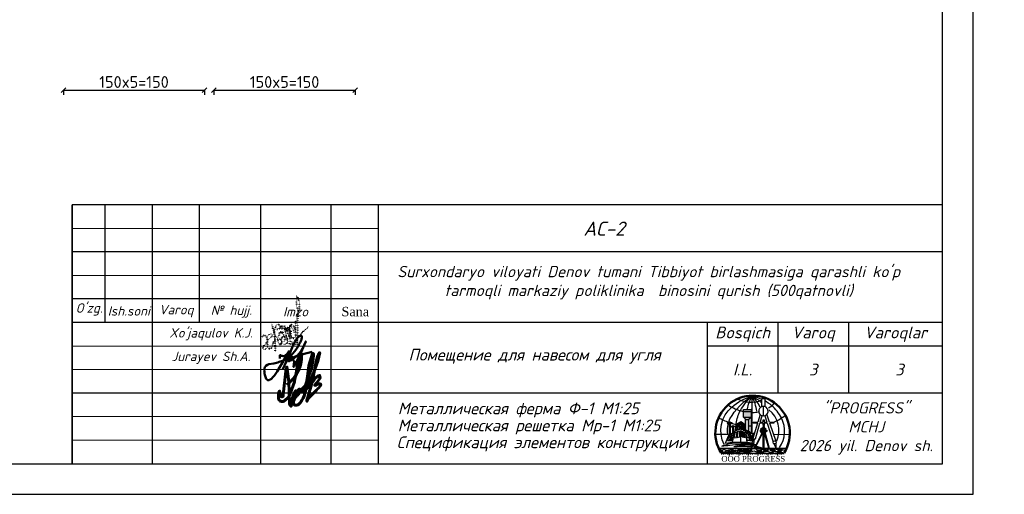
# Model space of a CAD drawing. Header units: millimetres. Extents: x 1527433 to 14789979, y -245576 to 11310.
# Tile 24 of 135: x 1916910 to 1937834, y -65658 to -55574. Entities that reach past the tile are written whole.
import ezdxf

# ---------------------------------------------------------------- set-up
doc = ezdxf.new("R2010")
doc.units = ezdxf.units.MM
doc.linetypes.add('CONTI', pattern=[0])
doc.linetypes.add('DOT', pattern=[0.5, 0, -0.5])
doc.layers.add('(014) Водопровод', color=5, linetype='ИК_Водопровод -------в--------')
doc.layers.add('RAMKA', color=250, linetype='CONTI')
doc.styles.add('S@SH@M@K', font='isocpeui.ttf', dxfattribs={"height": 3})
doc.styles.get("Standard").update_dxf_attribs({"font": 'isocpeur.ttf', "height": 250})
doc.styles.add('STYLE3', font='arial.ttf')
doc.styles.add('TIMES NEW', font='times.ttf')
doc.styles.add('V@ler@Live', font='isocpeui.ttf')
doc.linetypes.add('ИК_Водопровод -------в--------', pattern='A,9,-0.6,["В",Standard,S=1.2,R=0,X=0,Y=-0.6],-1.2', length=10.8)
doc.dimstyles.new('ISO-25', dxfattribs={"dimtxt": 200, "dimasz": 100, "dimexe": 100, "dimexo": 100, "dimgap": 50, "dimtad": 1, "dimdec": 0, "dimtxsty": 'Standard', "dimblk": 'OBLIQUE', "dimcen": 2.5, "dimadec": 0, "dimazin": 0, "dimtfac": 1, "dimtdec": 0, "dimtmove": 0, "dimatfit": 3, "dimfxl": 1.25, "dimarcsym": 0})

# ---------------------------------------------------------------- blocks, each defined once
blk = doc.blocks.new('_Oblique')
at = {"color": 0, "linetype": 'ByBlock', "lineweight": -2}
blk.add_line((-0.5, -0.5), (0.5, 0.5), dxfattribs=at)
blk = doc.blocks.new('*D288')
at = {"color": 0, "linetype": 'Continuous', "lineweight": -2, "transparency": 16777216}
for p, q in [((1917838, -57063), (1917838, -57173)), ((1920838, -57063), (1920838, -57173))]:
    blk.add_line(p, q, dxfattribs=at)
at = {"color": 0, "lineweight": -2, "transparency": 16777216}
blk.add_line((1917838, -57073), (1920838, -57073), dxfattribs=at)
at = {"layer": 'Defpoints', "color": 0, "linetype": 'Continuous', "transparency": 16777216}
for p in [(1917838, -55341), (1920838, -55341), (1920838, -57073)]:
    blk.add_point(p, dxfattribs=at)
at = {"color": 0, "linetype": 'Continuous', "lineweight": -2, "transparency": 16777216, "xscale": 100, "yscale": 100, "zscale": 100, "rotation": 180}
blk.add_blockref('_Oblique', (1917838, -57073), dxfattribs=at)
at = {"color": 0, "linetype": 'Continuous', "lineweight": -2, "transparency": 16777216, "xscale": 100, "yscale": 100, "zscale": 100}
blk.add_blockref('_Oblique', (1920838, -57073), dxfattribs=at)
at = {"color": 0, "linetype": 'Continuous', "transparency": 16777216, "insert": (1919338, -56898), "char_height": 250, "attachment_point": 5}
blk.add_mtext('150x5=150', dxfattribs=at)
blk = doc.blocks.new('*D289')
at = {"color": 0, "linetype": 'Continuous', "lineweight": -2, "transparency": 16777216}
for p, q in [((1921038, -57063), (1921038, -57173)), ((1924038, -57063), (1924038, -57173))]:
    blk.add_line(p, q, dxfattribs=at)
at = {"color": 0, "lineweight": -2, "transparency": 16777216}
blk.add_line((1921038, -57073), (1924038, -57073), dxfattribs=at)
at = {"layer": 'Defpoints', "color": 0, "linetype": 'Continuous', "transparency": 16777216}
for p in [(1921038, -55341), (1924038, -55341), (1924038, -57073)]:
    blk.add_point(p, dxfattribs=at)
at = {"color": 0, "linetype": 'Continuous', "lineweight": -2, "transparency": 16777216, "xscale": 100, "yscale": 100, "zscale": 100, "rotation": 180}
blk.add_blockref('_Oblique', (1921038, -57073), dxfattribs=at)
at = {"color": 0, "linetype": 'Continuous', "lineweight": -2, "transparency": 16777216, "xscale": 100, "yscale": 100, "zscale": 100}
blk.add_blockref('_Oblique', (1924038, -57073), dxfattribs=at)
at = {"color": 0, "linetype": 'Continuous', "transparency": 16777216, "insert": (1922538, -56898), "char_height": 250, "attachment_point": 5}
blk.add_mtext('150x5=150', dxfattribs=at)
blk = doc.blocks.new('LOGOTIP')
h = blk.add_hatch(color=16)
h.dxf.hatch_style = 1
h.paths.add_polyline_path([(20531.16, -9521.62), (20530.47, -9521.62), (20530.47, -9523.75), (20531.16, -9524.06)])
h.paths.add_polyline_path([(20531.16, -9521.62), (20531.16, -9521.47), (20531.62, -9521.05), (20530.01, -9521.05), (20530.47, -9521.47), (20530.47, -9521.62)])
h.paths.add_polyline_path([(20531.62, -9521.05), (20531.62, -9519.83), (20530.01, -9519.83), (20530.01, -9521.05)])
h.paths.add_polyline_path([(20531.62, -9519.83), (20531.62, -9519.4), (20530.01, -9519.4), (20530.01, -9519.83)])
h = blk.add_hatch(color=252)
h.dxf.hatch_style = 1
h.paths.add_polyline_path([(20527.86, -9523.03), (20528.22, -9523.03), (20528.22, -9522.98), (20527.86, -9522.98), (20527.86, -9522.84), (20527.69, -9522.84), (20527.69, -9522.98), (20527.39, -9522.98), (20527.39, -9523.03), (20527.69, -9523.03), (20527.69, -9524.4), (20527.86, -9524.38)])
h.paths.add_polyline_path([(20527.24, -9522.31), (20527.61, -9522.31), (20527.61, -9522.26), (20527.24, -9522.26), (20527.24, -9522.06), (20527, -9522.06), (20527, -9522.26), (20526.85, -9522.26, 0.002105), (20526.83, -9522.31), (20527, -9522.31), (20527, -9524.53), (20527.01, -9524.49), (20527.24, -9524.46)])
h.paths.add_polyline_path([(20526.85, -9522.26), (20526.55, -9522.26), (20526.55, -9522.31), (20526.83, -9522.31, -0.002105)])
h = blk.add_hatch(color=134)
h.dxf.hatch_style = 1
h.paths.add_polyline_path([(20531.59, -9525.43), (20531.26, -9525.37), (20531.4, -9526.03), (20531.76, -9526.07)])
h.paths.add_polyline_path([(20531.12, -9525.34), (20530.71, -9525.26), (20530.81, -9525.97), (20531.26, -9526.02)])
h.paths.add_polyline_path([(20530.97, -9524.54), (20530.58, -9524.43), (20530.66, -9524.96), (20531.07, -9525.08)])
h.paths.add_polyline_path([(20531.37, -9524.66), (20531.11, -9524.58), (20531.21, -9525.12), (20531.54, -9525.21)])
h.paths.add_polyline_path([(20531.26, -9524.16), (20531, -9524.06), (20531.06, -9524.38), (20531.34, -9524.46)])
h.paths.add_polyline_path([(20530.86, -9524), (20530.5, -9523.86), (20530.55, -9524.23), (20530.93, -9524.34)])
h.paths.add_polyline_path([(20530.26, -9524.28), (20530.06, -9524.17), (20530.13, -9525.29), (20530.37, -9525.36)])
h.paths.add_polyline_path([(20529.94, -9524.11), (20529.69, -9523.97), (20529.71, -9525.18), (20529.98, -9525.25)])
h.paths.add_polyline_path([(20529.91, -9523.05), (20529.67, -9522.87), (20529.68, -9523.57), (20529.93, -9523.73)])
h.paths.add_polyline_path([(20530.16, -9523.24), (20529.99, -9523.12), (20530.04, -9523.8), (20530.23, -9523.93)])
h.paths.add_polyline_path([(20530.09, -9522.61), (20529.95, -9522.49), (20529.98, -9522.93), (20530.14, -9523.05)])
h.paths.add_polyline_path([(20529.89, -9522.43), (20529.66, -9522.22), (20529.67, -9522.68), (20529.9, -9522.87)])
h.paths.add_polyline_path([(20529.26, -9522.15), (20528.9, -9522.35), (20528.86, -9522.81), (20529.25, -9522.62)])
h.paths.add_polyline_path([(20529.25, -9522.83), (20528.84, -9523), (20528.78, -9523.73), (20529.25, -9523.54)])
h.paths.add_polyline_path([(20529.24, -9523.91), (20528.75, -9524.07), (20528.64, -9525.31), (20529.23, -9525.18)])
h.paths.add_polyline_path([(20528.64, -9524.11), (20528.22, -9524.25), (20528, -9525.4), (20528.51, -9525.33)])
h.paths.add_polyline_path([(20528.74, -9523.08), (20528.42, -9523.21), (20528.28, -9523.91), (20528.67, -9523.78)])
h.paths.add_polyline_path([(20528.81, -9522.42), (20528.54, -9522.58), (20528.46, -9523.01), (20528.76, -9522.89)])
h.paths.add_polyline_path([(20527.78, -9524.52), (20527.43, -9524.55), (20527.31, -9525.07), (20527.68, -9525.04)])
h.paths.add_polyline_path([(20527.66, -9525.21), (20527.31, -9525.23), (20527.12, -9525.96), (20527.46, -9525.97)])
h.paths.add_polyline_path([(20527.24, -9525.24), (20526.83, -9525.26), (20526.59, -9525.96), (20527.05, -9525.97)])
h.paths.add_polyline_path([(20527.37, -9524.56), (20527.13, -9524.58), (20526.93, -9525.1), (20527.24, -9525.07)])
h = blk.add_hatch(color=252)
h.dxf.hatch_style = 1
h.paths.add_polyline_path([(20528.14, -9523.07, 1), (20528.2, -9523.07, 1)])
h.paths.add_polyline_path([(20527.4, -9523.09, 1), (20527.48, -9523.09, 1)])
h.paths.add_polyline_path([(20527.48, -9522.37, 1), (20527.58, -9522.37, 1)])
h.paths.add_polyline_path([(20526.62, -9522.37, 1), (20526.7, -9522.37, 1)])
h = blk.add_hatch(color=53)
h.dxf.hatch_style = 1
h.paths.add_polyline_path([(20534.7, -9523.33), (20533.77, -9523.33), (20533.77, -9523.89), (20534.03, -9523.89, -1), (20534.16, -9523.89), (20534.7, -9523.89), (20534.7, -9523.75)])
h.paths.add_polyline_path([(20534.7, -9523.89), (20534.16, -9523.89, -1), (20534.03, -9523.89), (20533.77, -9523.89), (20533.77, -9524.04), (20533.77, -9524.27), (20534.7, -9524.27)])
h.paths.add_polyline_path([(20534.94, -9523.75), (20534.7, -9523.75), (20534.7, -9524.04), (20534.94, -9524.04)])
h.paths.add_polyline_path([(20533.77, -9523.75), (20533.53, -9523.75), (20533.53, -9524.04), (20533.77, -9524.04)])
h = blk.add_hatch(color=53)
h.dxf.hatch_style = 1
h.paths.add_polyline_path([(20533.77, -9524.27), (20534.7, -9524.27), (20534.7, -9523.33), (20533.77, -9523.33)])
at = {"color": 173}
for points in [[(20525.93, -9526.85, -0.353442), (20527.55, -9518.87, -0.113813), (20531.8, -9516.61)], [(20526.66, -9524.66, -0.125155), (20527.14, -9521.38, -0.137222), (20531.8, -9516.61, -309.435386)], [(20528.48, -9522.35, -0.087366), (20529.34, -9519.63, -0.090552), (20531.8, -9516.61, 64.129586)], [(20528.91, -9517.2, 0.201287), (20533.85, -9517.43)], [(20530.83, -9519.28, -0.080154), (20531.8, -9516.61, -0.658117)], [(20532.88, -9519.75, 0.082739), (20531.8, -9516.61, 4.751606)], [(20533.52, -9518.83, 0.118251), (20531.8, -9516.61, -72004916123.718872)], [(20533.8, -9517.9, 0.029793), (20533.11, -9517.34, -0.014798), (20531.8, -9516.61, 11.436528)], [(20533.91, -9517.24, 0.06566), (20531.8, -9516.61)], [(20537.68, -9527.5, 0.275009), (20538.07, -9521.19, 0.096151), (20535.99, -9518.56, 0.052771), (20534.53, -9517.54, 0.052771)], [(20535.3, -9519.03, 0.14027), (20536.6, -9517.97)], [(20526.73, -9518.42, 0.084651), (20529.91, -9519.82)], [(20531.97, -9520.02, 0.063513), (20533.12, -9519.88)], [(20537.07, -9526.05, 0.347768), (20535.38, -9519.49, -2.968614)], [(20524.71, -9521.14, 0.030399), (20526.88, -9522.12)], [(20536.61, -9522.03, 0.06516), (20538.89, -9520.57)]]:
    blk.add_lwpolyline(points, format="xyb", dxfattribs=at)
for points in [[(20531.8, -9516.61), (20531.8, -9519.31)], [(20527.69, -9522.37), (20528.36, -9522.58)], [(20524.03, -9524.65), (20524.03, -9524.65), (20526.66, -9524.66)], [(20536.6, -9524.65), (20539.86, -9524.68)]]:
    blk.add_lwpolyline(points, dxfattribs=at)
at = {"lineweight": 30}
blk.add_lwpolyline([(20533.91, -9517.09), (20534.53, -9517.09), (20534.53, -9518.77), (20533.91, -9518.77)], close=True, dxfattribs=at)
at = {"color": 150}
for points in [[(20530.01, -9521.05), (20530.01, -9519.4), (20531.62, -9519.4)], [(20530.01, -9519.83), (20531.62, -9519.83)], [(20531.87, -9524.46), (20531.87, -9519.4), (20531.62, -9519.4), (20531.62, -9524.46)], [(20531.62, -9519.92), (20531.87, -9519.92)], [(20531.62, -9520.34), (20531.87, -9520.34)], [(20530.47, -9521.47), (20530.01, -9521.05)], [(20530.01, -9521.05), (20531.62, -9521.05)], [(20530.47, -9523.75), (20530.47, -9521.47)], [(20531.16, -9521.62), (20530.47, -9521.62)], [(20531.16, -9521.47), (20531.62, -9521.05)], [(20531.16, -9524.06), (20531.16, -9521.47)], [(20531.62, -9520.7), (20531.87, -9520.7)], [(20531.62, -9521.09), (20531.87, -9521.09)], [(20531.62, -9521.48), (20531.87, -9521.48)], [(20531.62, -9521.85), (20531.87, -9521.85)], [(20531.62, -9522.21), (20531.87, -9522.21)], [(20531.62, -9522.56), (20531.87, -9522.56)], [(20531.16, -9522.89), (20531.62, -9522.89)], [(20531.87, -9524.46), (20531.47, -9524.46)], [(20531.62, -9522.96), (20531.87, -9522.96)], [(20531.62, -9523.32), (20531.87, -9523.32)], [(20531.62, -9523.7), (20531.87, -9523.7)], [(20531.62, -9524.08), (20531.87, -9524.08)], [(20525.29, -9527.88), (20525.04, -9528.03), (20525.24, -9528.11), (20525.53, -9528.38), (20525.53, -9528.09), (20525.47, -9528.18), (20525.36, -9528.16), (20525.3, -9528.08), (20525.29, -9527.88)], [(20526.24, -9528.35), (20526.51, -9528.19), (20526.6, -9528.25), (20526.7, -9528.32), (20526.8, -9528.29), (20526.93, -9528.29), (20527.09, -9528.3), (20527.13, -9528.24), (20527.07, -9528.24), (20526.99, -9528.15), (20526.94, -9528.15), (20526.85, -9528.15), (20526.78, -9528.18), (20526.69, -9528.23), (20526.61, -9528.15), (20526.55, -9528.11), (20526.44, -9528.1), (20526.37, -9528.1), (20526.34, -9528.17), (20526.28, -9528.22), (20526.21, -9528.28), (20526.24, -9528.35)], [(20527.25, -9528.21), (20527.59, -9528.26), (20527.73, -9528.36), (20527.86, -9528.44), (20527.97, -9528.44), (20528.02, -9528.4), (20528.09, -9528.32), (20528.13, -9528.27), (20528.18, -9528.27), (20528.29, -9528.35), (20528.39, -9528.35), (20528.47, -9528.32), (20528.41, -9528.3), (20528.3, -9528.24), (20528.24, -9528.19), (20528.18, -9528.15), (20528.09, -9528.17), (20528.04, -9528.21), (20527.95, -9528.28), (20527.85, -9528.31), (20527.77, -9528.25), (20527.67, -9528.18), (20527.54, -9528.16), (20527.4, -9528.17), (20527.25, -9528.21)], [(20528.77, -9528.38), (20528.75, -9528.16), (20528.84, -9528.08), (20528.93, -9528.04), (20529.06, -9528.04), (20529.12, -9528.04), (20529.19, -9528.09), (20529.25, -9528.11), (20529.31, -9528.1), (20529.38, -9528.1), (20529.44, -9528.04), (20529.48, -9528.01), (20529.54, -9528.01), (20529.6, -9528.01), (20529.63, -9528.09), (20529.64, -9528.13), (20529.64, -9528.18), (20529.58, -9528.16), (20529.53, -9528.12), (20529.48, -9528.12), (20529.44, -9528.21), (20529.35, -9528.28), (20529.13, -9528.21), (20529.02, -9528.17), (20528.91, -9528.16), (20528.84, -9528.21), (20528.84, -9528.28), (20528.77, -9528.38)], [(20529.89, -9528.1), (20529.83, -9528.29), (20529.99, -9528.15), (20530.13, -9528.23), (20530.25, -9528.34), (20530.45, -9528.36), (20530.68, -9528.28), (20530.87, -9528.18), (20531.07, -9528.15), (20531.27, -9528.21), (20531.42, -9528.22), (20531.59, -9528.04), (20531.83, -9528.08), (20531.67, -9527.96), (20531.49, -9528.04), (20531.4, -9528.14), (20531.25, -9528.12), (20531.01, -9528.07), (20530.78, -9528.12), (20530.58, -9528.23), (20530.43, -9528.27), (20529.94, -9528.06), (20529.85, -9528.1)], [(20532.74, -9528.15), (20533.08, -9528.2), (20533.23, -9528.3), (20533.36, -9528.38), (20533.47, -9528.38), (20533.52, -9528.34), (20533.59, -9528.26), (20533.62, -9528.22), (20533.68, -9528.22), (20533.79, -9528.29), (20533.89, -9528.29), (20533.97, -9528.26), (20533.9, -9528.24), (20533.8, -9528.18), (20533.73, -9528.13), (20533.68, -9528.09), (20533.59, -9528.11), (20533.53, -9528.15), (20533.45, -9528.22), (20533.35, -9528.25), (20533.27, -9528.19), (20533.17, -9528.12), (20533.04, -9528.1), (20532.89, -9528.11), (20532.74, -9528.15)], [(20534.35, -9528.29), (20534.33, -9528.07), (20534.42, -9527.99), (20534.51, -9527.95), (20534.64, -9527.95), (20534.7, -9527.95), (20534.77, -9528), (20534.83, -9528.02), (20534.89, -9528.01), (20534.96, -9528), (20535.02, -9527.95), (20535.07, -9527.91), (20535.12, -9527.91), (20535.18, -9527.91), (20535.21, -9527.99), (20535.22, -9528.04), (20535.22, -9528.08), (20535.16, -9528.06), (20535.11, -9528.02), (20535.06, -9528.02), (20535.02, -9528.11), (20534.93, -9528.18), (20534.71, -9528.12), (20534.6, -9528.08), (20534.49, -9528.07), (20534.42, -9528.12), (20534.42, -9528.19), (20534.35, -9528.29)], [(20535.6, -9528.04), (20535.94, -9528.1), (20536.08, -9528.19), (20536.22, -9528.28), (20536.33, -9528.28), (20536.37, -9528.23), (20536.44, -9528.16), (20536.48, -9528.11), (20536.54, -9528.11), (20536.65, -9528.19), (20536.75, -9528.19), (20536.82, -9528.16), (20536.76, -9528.13), (20536.66, -9528.08), (20536.59, -9528.03), (20536.53, -9527.98), (20536.45, -9528), (20536.39, -9528.05), (20536.31, -9528.11), (20536.2, -9528.14), (20536.12, -9528.08), (20536.02, -9528.02), (20535.89, -9527.99), (20535.75, -9528), (20535.6, -9528.04)], [(20537.32, -9528.37), (20537.3, -9528.15), (20537.38, -9528.07), (20537.48, -9528.03), (20537.6, -9528.03), (20537.66, -9528.03), (20537.73, -9528.08), (20537.79, -9528.1), (20537.85, -9528.09), (20537.92, -9528.08), (20537.98, -9528.03), (20538.03, -9528), (20538.09, -9528), (20538.14, -9528), (20538.17, -9528.07), (20538.19, -9528.12), (20538.19, -9528.17), (20538.12, -9528.14), (20538.07, -9528.1), (20538.02, -9528.1), (20537.98, -9528.19), (20537.89, -9528.27), (20537.67, -9528.2), (20537.56, -9528.16), (20537.45, -9528.15), (20537.39, -9528.2), (20537.39, -9528.27), (20537.32, -9528.37)]]:
    blk.add_lwpolyline(points, dxfattribs=at)
at = {"lineweight": 30}
for points in [[(20533.52, -9520.45), (20533.03, -9522.09)], [(20534.22, -9518.77), (20534.22, -9520.75)], [(20535.56, -9522.09), (20535, -9520.41)], [(20532, -9525.54), (20532.53, -9525.65), (20533.49, -9522.31)], [(20532.97, -9522.31), (20532, -9525.54)], [(20532.97, -9522.31), (20532.09, -9522.31), (20532.09, -9522.09), (20533.03, -9522.09)], [(20534.19, -9522.31), (20533.49, -9522.31)], [(20533.55, -9522.09), (20533.95, -9520.71)], [(20533.55, -9522.09), (20534.19, -9522.09)], [(20534.19, -9522.09), (20534.19, -9521.61), (20534.39, -9521.61), (20534.39, -9522.09)], [(20534.39, -9522.31), (20534.39, -9522.77), (20534.19, -9522.77), (20534.19, -9522.31)], [(20534.39, -9522.09), (20534.97, -9522.09)], [(20535.05, -9522.31), (20534.39, -9522.31)], [(20534.53, -9520.71), (20534.97, -9522.09)], [(20535.05, -9522.31), (20536.31, -9526.24)], [(20535.56, -9522.09), (20536.49, -9522.09), (20536.49, -9522.31), (20535.63, -9522.31)], [(20536.94, -9526.27), (20536.94, -9526.2), (20535.63, -9522.31)], [(20532.32, -9524.47), (20532.05, -9524.47), (20531.8, -9525.2), (20532.1, -9525.19)], [(20532.33, -9525.61), (20532.24, -9526.04), (20532.24, -9526.33), (20531.67, -9527.58), (20531.79, -9527.08), (20531.91, -9526.25), (20532.09, -9526), (20532.18, -9525.58)], [(20532.09, -9526), (20532.24, -9526.04)], [(20536.44, -9526.63), (20536.94, -9527.68)], [(20536.94, -9527.68), (20536.94, -9526.44)], [(20524.7, -9527.58), (20536.89, -9527.58)], [(20525.26, -9528.64), (20538.63, -9528.64)], [(20525.36, -9528.64), (20525.36, -9528.92)], [(20525.76, -9528.64), (20525.76, -9528.92)], [(20526.18, -9528.64), (20526.18, -9528.89)], [(20526.58, -9528.64), (20526.58, -9528.92)], [(20526.98, -9528.64), (20526.98, -9529.15)], [(20527.38, -9528.64), (20527.38, -9528.92)], [(20527.78, -9528.64), (20527.78, -9528.92)], [(20528.2, -9528.64), (20528.2, -9528.89)], [(20528.6, -9528.64), (20528.6, -9528.92)], [(20529, -9528.64), (20529, -9529.15)], [(20529.41, -9528.64), (20529.41, -9528.92)], [(20529.81, -9528.64), (20529.81, -9528.92)], [(20530.23, -9528.64), (20530.23, -9528.89)], [(20530.63, -9528.64), (20530.63, -9528.92)], [(20531.03, -9528.64), (20531.03, -9529.15)], [(20531.43, -9528.64), (20531.43, -9528.92)], [(20531.83, -9528.64), (20531.83, -9528.92)], [(20532.25, -9528.64), (20532.25, -9528.89)], [(20532.64, -9528.64), (20532.64, -9528.92)], [(20533.05, -9528.64), (20533.05, -9529.15)], [(20533.58, -9528.64), (20533.58, -9528.92)], [(20533.99, -9528.64), (20533.99, -9528.92)], [(20534.41, -9528.64), (20534.41, -9528.89)], [(20534.8, -9528.64), (20534.8, -9528.92)], [(20535.21, -9528.64), (20535.21, -9529.15)], [(20535.65, -9528.64), (20535.65, -9528.92)], [(20536.05, -9528.64), (20536.05, -9528.92)], [(20536.47, -9528.64), (20536.47, -9528.89)], [(20536.87, -9528.64), (20536.87, -9528.92)], [(20536.94, -9527.58), (20539.19, -9527.58)], [(20537.27, -9528.64), (20537.27, -9529.15)], [(20537.7, -9528.64), (20537.7, -9528.92)], [(20538.1, -9528.64), (20538.1, -9528.92)], [(20538.52, -9528.64), (20538.52, -9528.89)]]:
    blk.add_lwpolyline(points, dxfattribs=at)
at = {"color": 252}
for points in [[(20527.24, -9524.46), (20527.24, -9522.31), (20527.61, -9522.31), (20527.61, -9522.26), (20527.24, -9522.26), (20527.24, -9522.06), (20527, -9522.06), (20527, -9522.26), (20526.55, -9522.26), (20526.55, -9522.31), (20527, -9522.31), (20527, -9524.52)], [(20527.86, -9524.38), (20527.86, -9523.03), (20528.22, -9523.03), (20528.22, -9522.98), (20527.86, -9522.98), (20527.86, -9522.84), (20527.69, -9522.84), (20527.69, -9522.98), (20527.39, -9522.98), (20527.39, -9523.03), (20527.69, -9523.03), (20527.69, -9524.4)]]:
    blk.add_lwpolyline(points, dxfattribs=at)
at = {"color": 33}
for points in [[(20528.45, -9522.52), (20527.63, -9526.34)], [(20528.45, -9522.52), (20529.49, -9521.91)], [(20528.46, -9523.01), (20528.54, -9522.58), (20528.81, -9522.42)], [(20528.76, -9522.89), (20528.81, -9522.42)], [(20529.25, -9522.62), (20529.26, -9522.15), (20528.9, -9522.35), (20528.86, -9522.81)], [(20529.48, -9526.34), (20529.49, -9521.91), (20530.19, -9522.54), (20530.69, -9526.34)], [(20529.67, -9522.68), (20529.66, -9522.22), (20529.89, -9522.43)], [(20529.9, -9522.87), (20529.89, -9522.43)], [(20529.95, -9522.49), (20530.09, -9522.61)], [(20529.98, -9522.93), (20529.95, -9522.49)], [(20526.22, -9526.53), (20527.01, -9524.49), (20528.05, -9524.35)], [(20527.13, -9524.58), (20526.93, -9525.1), (20527.24, -9525.07)], [(20527.13, -9524.58), (20527.37, -9524.56)], [(20527.37, -9524.56), (20527.24, -9525.07)], [(20527.43, -9524.55), (20527.31, -9525.07)], [(20527.43, -9524.55), (20527.78, -9524.52), (20527.68, -9525.04)], [(20528, -9525.4), (20528.51, -9525.33), (20528.64, -9524.11)], [(20528, -9525.4), (20528.22, -9524.25)], [(20528.22, -9524.25), (20528.64, -9524.11)], [(20528.28, -9523.91), (20528.42, -9523.21)], [(20528.28, -9523.91), (20528.67, -9523.78)], [(20528.42, -9523.21), (20528.74, -9523.08)], [(20528.46, -9523.01), (20528.76, -9522.89)], [(20528.75, -9524.07), (20528.64, -9525.31), (20529.23, -9525.18)], [(20528.67, -9523.78), (20528.74, -9523.08)], [(20528.75, -9524.07), (20529.24, -9523.91)], [(20528.84, -9523), (20528.78, -9523.73)], [(20528.78, -9523.73), (20529.25, -9523.54)], [(20528.84, -9523), (20529.25, -9522.83)], [(20528.86, -9522.81), (20529.25, -9522.62)], [(20529.23, -9525.18), (20529.24, -9523.91)], [(20529.25, -9523.54), (20529.25, -9522.83)], [(20529.67, -9522.68), (20529.9, -9522.87)], [(20529.68, -9523.57), (20529.67, -9522.87)], [(20529.67, -9522.87), (20529.91, -9523.05)], [(20529.68, -9523.57), (20529.93, -9523.73)], [(20529.71, -9525.18), (20529.69, -9523.97)], [(20529.69, -9523.97), (20529.94, -9524.11)], [(20529.71, -9525.18), (20530.37, -9525.36), (20530.26, -9524.28)], [(20529.93, -9523.73), (20529.91, -9523.05)], [(20529.98, -9525.25), (20529.94, -9524.11)], [(20529.98, -9522.93), (20530.14, -9523.05)], [(20530.04, -9523.8), (20529.99, -9523.12)], [(20529.99, -9523.12), (20530.16, -9523.24)], [(20530.04, -9523.8), (20530.23, -9523.93)], [(20530.13, -9525.29), (20530.06, -9524.17)], [(20530.06, -9524.17), (20530.26, -9524.28)], [(20530.14, -9523.05), (20530.09, -9522.61)], [(20530.23, -9523.93), (20530.16, -9523.24)], [(20532.01, -9526.1), (20531.37, -9524.16), (20530.34, -9523.7)], [(20530.55, -9524.23), (20530.5, -9523.86), (20530.86, -9524)], [(20530.55, -9524.23), (20530.93, -9524.34)], [(20530.66, -9524.96), (20530.58, -9524.43)], [(20530.58, -9524.43), (20530.97, -9524.54)], [(20530.86, -9524), (20530.93, -9524.34)], [(20530.97, -9524.54), (20531.07, -9525.08)], [(20531, -9524.06), (20531.26, -9524.16), (20531.34, -9524.46)], [(20531, -9524.06), (20531.06, -9524.38)], [(20531.06, -9524.38), (20531.34, -9524.46)], [(20531.11, -9524.58), (20531.21, -9525.12)], [(20531.11, -9524.58), (20531.37, -9524.66)], [(20531.37, -9524.66), (20531.54, -9525.21)], [(20526.22, -9526.53), (20527.63, -9526.34), (20530.69, -9526.34), (20531.87, -9526.49)], [(20526.59, -9525.96), (20527.05, -9525.97), (20527.24, -9525.24), (20526.83, -9525.26), (20526.59, -9525.96)], [(20527.31, -9525.23), (20527.12, -9525.96), (20527.46, -9525.97), (20527.66, -9525.21), (20527.31, -9525.23)], [(20527.31, -9525.07), (20527.68, -9525.04)], [(20530.66, -9524.96), (20531.07, -9525.08)], [(20530.81, -9525.97), (20530.71, -9525.26)], [(20530.71, -9525.26), (20531.12, -9525.34)], [(20531.26, -9526.02), (20530.81, -9525.97)], [(20531.12, -9525.34), (20531.26, -9526.02)], [(20531.21, -9525.12), (20531.54, -9525.21)], [(20531.26, -9525.37), (20531.4, -9526.03)], [(20531.26, -9525.37), (20531.59, -9525.43)], [(20531.59, -9525.43), (20531.76, -9526.07), (20531.4, -9526.03)]]:
    blk.add_lwpolyline(points, dxfattribs=at)
at = {"color": 32, "lineweight": 30}
for points in [[(20532.46, -9527.58), (20534.07, -9524.39), (20533.88, -9524.39), (20532.37, -9527.58), (20532.46, -9527.58)], [(20535.38, -9527.58), (20534.44, -9524.39), (20534.59, -9524.39), (20535.5, -9527.58)]]:
    blk.add_lwpolyline(points, dxfattribs=at)
at = {"color": 42, "lineweight": 30}
for points in [[(20533.77, -9523.75), (20533.53, -9523.75), (20533.53, -9524.04), (20533.77, -9524.04)], [(20533.77, -9523.33), (20534.7, -9523.33), (20534.7, -9524.27), (20533.77, -9524.27)], [(20533.84, -9524.27), (20534.65, -9524.27), (20534.65, -9524.39), (20533.84, -9524.39)], [(20534.7, -9523.75), (20534.94, -9523.75), (20534.94, -9524.04), (20534.7, -9524.04)]]:
    blk.add_lwpolyline(points, close=True, dxfattribs=at)
for points in [[(20533.77, -9523.89), (20534.03, -9523.89)], [(20534.47, -9523.33), (20534.47, -9523.03), (20534.21, -9523.03), (20534.05, -9523.33)], [(20534.16, -9523.89), (20534.7, -9523.89)]]:
    blk.add_lwpolyline(points, dxfattribs=at)
at = {"color": 32, "lineweight": 30}
blk.add_lwpolyline([(20534.16, -9524.39), (20534.32, -9524.39), (20534.32, -9527.58), (20534.16, -9527.58)], close=True, dxfattribs=at)
at = {"color": 25}
for points in [[(20525.44, -9527.15, -0.044562), (20527.04, -9526.65, -0.080385), (20531.85, -9526.64, -0.080385)], [(20532.08, -9526.68, -0.011049), (20532.73, -9526.81, -0.011049)], [(20525.44, -9527.15, 0.0058), (20527.11, -9526.97, -0.038289), (20531.83, -9526.79, -0.038289)], [(20527.97, -9527.27), (20529.09, -9527.06, -0.027055), (20530.77, -9526.93), (20531.53, -9526.95), (20531.8, -9526.98)], [(20527.97, -9527.27, -0.026948), (20530.82, -9527.23), (20531.75, -9527.26)], [(20532.03, -9526.79, -0.005617), (20532.72, -9526.83, -0.005617)], [(20532.83, -9526.84, -0.000678), (20532.92, -9526.85)], [(20532.84, -9526.83, -0.001323), (20532.92, -9526.85)]]:
    blk.add_lwpolyline(points, format="xyb", dxfattribs=at)
at = {"color": 150, "lineweight": 30}
for points in [[(20525.31, -9528.59, 0.125557), (20525.82, -9528.4, 0.520567), (20525.82, -9528.4, -0.501097), (20526.15, -9528.55, -0.013708), (20526.79, -9528.53, -0.043743), (20527.29, -9528.45, 0.520567), (20527.29, -9528.45, 0.520567), (20527.33, -9528.44, -0.392339), (20527.79, -9528.49, 0.520567), (20527.79, -9528.49, -0.113409), (20528.37, -9528.57, 0.520567), (20528.37, -9528.57, -0.132594), (20528.87, -9528.52, 0.520567), (20528.87, -9528.52, -0.102508), (20529.32, -9528.39, 0.520567), (20529.32, -9528.39, -0.019125), (20529.65, -9528.29, 0.520567), (20529.65, -9528.29, 0.087562), (20530.36, -9528.41, 0.520567), (20530.36, -9528.41, 0.001436), (20530.93, -9528.42, 0.520567), (20530.93, -9528.42, -0.063739), (20531.45, -9528.36, 0.520567), (20531.45, -9528.36, 0.033431), (20532, -9528.21, 0.520567), (20532, -9528.21, -0.230937), (20532.53, -9528.32, 0.520567), (20532.53, -9528.32, -0.091871), (20532.97, -9528.47, 0.520567), (20532.97, -9528.47, -0.014111), (20533.56, -9528.5, 0.520567), (20533.56, -9528.5, -0.02014), (20534.13, -9528.4, 0.520567), (20534.13, -9528.4, 0.029716), (20534.89, -9528.24, 0.520567), (20534.89, -9528.24, -0.189791), (20535.26, -9528.29, 0.520567), (20535.26, -9528.29, -0.039413), (20535.7, -9528.43, 0.520567), (20535.7, -9528.43, -0.038221), (20536.31, -9528.43, 0.520567), (20536.31, -9528.43, -0.084237), (20536.66, -9528.27, 0.520567), (20536.66, -9528.27, -0.07412), (20537.36, -9528.42, 0.520567), (20537.36, -9528.42, 0.05762), (20537.92, -9528.39, 0.520567), (20537.92, -9528.39, -0.000967), (20538.3, -9528.5, 0.520567), (20538.3, -9528.5, -0.039357), (20538.3, -9528.5, 0.520567), (20538.3, -9528.5, 0.241268), (20538.3, -9528.5)], [(20525.48, -9528.02, -0.070216), (20525.95, -9527.86, 0.520567), (20525.95, -9527.86, -0.344362), (20526.21, -9528.01, 0.010072), (20526.58, -9528.01, -0.043743), (20527.09, -9527.93, 0.520567), (20527.09, -9527.93, 0.520567), (20527.13, -9527.92, -0.063439), (20527.64, -9527.83, 0.520567), (20527.64, -9527.83, 0.149042), (20528.16, -9528.05, 0.520567), (20528.16, -9528.05, -0.132594), (20528.67, -9528, 0.520567), (20528.67, -9528, -0.102508), (20529.12, -9527.87, 0.520567), (20529.12, -9527.87, -0.029284), (20529.62, -9527.73, 0.520567), (20529.62, -9527.73, -0.045919), (20530.15, -9527.89, 0.520567), (20530.15, -9527.89, 0.001436), (20530.72, -9527.9, 0.520567), (20530.72, -9527.9, -0.063739), (20531.25, -9527.84, 0.520567), (20531.25, -9527.84, 0.033431), (20531.8, -9527.69, 0.520567), (20531.8, -9527.69, -0.05696), (20532.35, -9527.71, 0.520567), (20532.35, -9527.71, -0.10267), (20532.85, -9527.89, 0.520567), (20532.85, -9527.89, 0.106941), (20533.35, -9527.98, 0.520567), (20533.35, -9527.98, -0.02014), (20533.93, -9527.88, 0.520567), (20533.93, -9527.88, 0.029716), (20534.68, -9527.72, 0.520567), (20534.68, -9527.72, -0.053702), (20535.06, -9527.72, 0.520567), (20535.06, -9527.72, 0.023184), (20535.6, -9527.82, 0.520567), (20535.6, -9527.82, 0.137066), (20536.11, -9527.9, 0.520567), (20536.11, -9527.9, 0.086144), (20536.69, -9527.74, 0.520567), (20536.69, -9527.74, 0.092626), (20537.21, -9527.84, 0.520567), (20537.21, -9527.84, 0.171565), (20537.72, -9527.87, 0.520567), (20537.72, -9527.87, -0.228313), (20538.25, -9527.92, 0.520567), (20538.25, -9527.92, 0.057178), (20538.73, -9527.95, 0.520567), (20538.73, -9527.95, 0.520567), (20538.83, -9527.95)]]:
    blk.add_lwpolyline(points, format="xyb", dxfattribs=at)
at = {"color": 25}
for points in [[(20531.81, -9527.27), (20532.29, -9527.29), (20532.49, -9527.31)], [(20531.93, -9527), (20532.24, -9527.04), (20532.58, -9527.13)], [(20532.59, -9527.32), (20533.78, -9527.45)], [(20532.68, -9527.15), (20533.78, -9527.45)]]:
    blk.add_lwpolyline(points, dxfattribs=at)
at = {"color": 252}
for centre, radius in [((20526.66, -9522.37), 0.0359), ((20527.53, -9522.37), 0.0465), ((20527.44, -9523.09), 0.037), ((20528.17, -9523.07), 0.0306)]:
    blk.add_circle(centre, radius, dxfattribs=at)
at = {"color": 42, "lineweight": 30}
blk.add_circle((20534.09, -9523.89), 0.0666, dxfattribs=at)
at = {"lineweight": 30}
blk.add_circle((20536.62, -9526.35), 0.33, dxfattribs=at)
at = {"color": 86, "lineweight": 50}
blk.add_arc((20531.94, -9524.38), 7.92, 327.5319, 212.4681, dxfattribs=at)
at = {"lineweight": 30}
blk.add_arc((20534.24, -9519.75), 1, 102.4937, 77.5063, dxfattribs=at)
at = {"color": 86, "lineweight": 50, "insert": (20525.31, -9529.27), "char_height": 1.2, "width": 15.3015, "attachment_point": 1, "style": 'TIMES NEW'}
blk.add_mtext('OOO PROGRESS', dxfattribs=at)
blk = doc.blocks.new('пдп001')
at = {"color": 5, "linetype": 'DOT', "lineweight": 40}
for points, knots in [([(707, 149), (708, 157), (714, 275), (714, 211), (717, 464), (797, 572), (804, 758), (726, 963), (724, 699), (772, 570), (752, 371), (753, 204), (748, 36), (748, -48), (744, -179), (751, -58), (729, 14), (812, 68), (869, 129), (929, 184), (970, 224), (988, 241)], [5933.013532, 5933.013532, 5933.013532, 5933.013532, 5945.426056, 6119.674656, 6463.814955, 6647.701276, 6824.900543, 7118.025184, 7324.27387, 7610.172898, 7917.764182, 8218.669265, 8442.676207, 8673.369778, 8750.267492, 8857.255672, 9004.364899, 9148.612782, 9259.763889, 9418.202493, 9536.44599, 9536.44599, 9536.44599, 9536.44599]), ([(268, 57), (276, 52), (297, 37), (320, -2), (338, -55), (346, -105), (390, -149), (424, -111), (412, -62), (415, 3), (471, 62), (426, 112), (358, 130), (364, 68), (353, 26), (367, -31), (411, -64), (445, -86), (483, -85), (480, -21), (486, 27), (452, 65), (444, 93), (426, 161), (441, 107), (444, 73), (486, 28), (487, -23), (560, -69), (512, 37), (507, 98), (489, 159), (473, 223), (514, 36), (505, 144), (503, 170), (509, 229), (538, 139), (544, 86), (578, 46), (599, -49), (582, 13), (578, 49), (545, 91), (537, 148), (523, 189), (545, 234), (568, 171), (574, 132), (596, 66), (595, 25), (626, -17), (594, -25), (617, 46), (598, 98), (576, 178), (569, 235), (624, 289), (598, 248), (573, 216), (615, 154), (609, 86), (616, 23), (678, -20), (725, 55), (716, 137), (701, 216), (660, 284), (598, 271), (638, 194), (676, 170), (682, 97), (700, 129), (707, 149)], [0, 0, 0, 0, 48.503704, 122.119306, 208.329865, 313.551394, 384.410654, 428.229301, 512.215886, 616.590231, 739.308905, 818.700472, 905.182256, 976.614449, 1045.562044, 1130.421533, 1235.08686, 1301.053793, 1319.442364, 1403.027564, 1518.67504, 1568.346911, 1625.618732, 1700.210095, 1737.985982, 1810.401067, 1893.792405, 1997.337295, 2072.088069, 2144.472071, 2360.286944, 2446.613064, 2466.534345, 2624.01661, 2696.265892, 2764.574689, 2806.01173, 2899.683096, 3003.982381, 3114.442089, 3203.096311, 3246.119489, 3329.559258, 3406.405435, 3488.541484, 3597.996357, 3621.971115, 3677.674584, 3789.796613, 3887.577299, 3974.928227, 4028.38159, 4037.512745, 4112.181437, 4225.578573, 4371.597742, 4474.330056, 4533.38336, 4578.568256, 4619.142429, 4743.633224, 4857.566539, 4955.347226, 5034.65037, 5141.745278, 5270.87444, 5439.057271, 5545.963162, 5586.401017, 5686.789569, 5814.196651, 5862.435135, 5933.013532, 5933.013532, 5933.013532, 5933.013532])]:
    blk.add_open_spline(points, degree=3, knots=knots, dxfattribs=at)
for points in [[(0, 0), (30, 59), (79, 40), (107, -71), (107, -203), (72, -238), (23, -238), (23, -203), (53, -146), (94, -105), (134, -41), (177, 1), (217, 41), (217, 79), (166, 79), (141, 68), (122, 40), (110, -10), (110, -50), (110, -86), (113, -117), (118, -161), (128, -214), (159, -227), (199, -217), (214, -188), (238, -113), (265, -20), (265, 50), (255, 142), (224, 216), (208, 296), (234, 185), (255, 133), (269, 17), (279, -71), (279, -180), (279, -289), (279, -280), (279, -169), (279, -38), (263, 77), (263, 151), (292, 245), (322, 291), (368, 279), (383, 264), (383, 240)], [(313, 184), (372, 208), (409, 245), (488, 245), (479, 245), (445, 250), (403, 239), (368, 204), (360, 196), (370, 196), (438, 206), (469, 213), (510, 213), (500, 210), (475, 198), (443, 191), (479, 191), (517, 191), (548, 191), (598, 191), (622, 191)]]:
    blk.add_spline(points, degree=3, dxfattribs=at)
at = {"color": 5, "linetype": 'DOT', "lineweight": 30}
blk.add_spline([(464, -136), (524, -113), (561, -76), (640, -76), (631, -76), (597, -71), (555, -81), (519, -117), (512, -124), (521, -124), (590, -114), (621, -107), (662, -107), (651, -111), (627, -123), (594, -129), (630, -129), (668, -129), (700, -129), (750, -129), (774, -129)], degree=3, dxfattribs=at)

msp = doc.modelspace()

# ---------------------------------------------------------------- linework, layer by layer
at = {"color": 0, "lineweight": 30}
for p, q in [((1936522.606, -59507.767), (1918022.625, -59507.767)), ((1918022.625, -65007.762), (1918022.625, -59507.767)), ((1918722.625, -59507.767), (1918722.625, -62007.765)), ((1919725.026, -59507.767), (1919725.026, -65008.106)), ((1920725.026, -59507.767), (1920725.026, -62007.765)), ((1922025.023, -59507.767), (1922025.023, -65008.106)), ((1923525.022, -59507.767), (1923525.022, -65008.106)), ((1924525.021, -59507.767), (1924525.021, -65008.106)), ((1924525.021, -60507.766), (1918022.625, -60507.766)), ((1936522.606, -60507.766), (1924525.021, -60507.766)), ((1924525.021, -61507.765), (1918022.625, -61507.765)), ((1936522.606, -62007.765), (1918022.625, -62007.765)), ((1931522.611, -62007.765), (1931522.611, -65007.762)), ((1933022.61, -62007.765), (1933022.61, -63507.763)), ((1934522.608, -62007.765), (1934522.608, -63507.763)), ((1936522.606, -62507.764), (1931522.611, -62507.764)), ((1936522.606, -63507.763), (1918022.625, -63507.763))]:
    msp.add_line(p, q, dxfattribs=at)
at = {"color": 0, "lineweight": 5}
for p, q in [((1924525.021, -60007.767), (1918022.625, -60007.767)), ((1924525.021, -61007.766), (1918022.625, -61007.766)), ((1924525.021, -62507.764), (1918022.625, -62507.764)), ((1924525.021, -63007.764), (1918022.625, -63007.764)), ((1924525.021, -64007.763), (1918022.625, -64007.763)), ((1924525.021, -64507.762), (1918022.625, -64507.762))]:
    msp.add_line(p, q, dxfattribs=at)
at = {"color": 0, "lineweight": 25}
msp.add_lwpolyline([(1895172.606, -65657.762), (1937172.606, -65657.762), (1937172.606, -35957.762), (1895172.606, -35957.762)], close=True, dxfattribs=at)
msp.add_lwpolyline([(1897172.606, -65007.762), (1936522.606, -65007.762), (1936522.606, -36607.762), (1897172.606, -36607.762)], dxfattribs=at)
at = {"color": 0, "lineweight": 30}
msp.add_lwpolyline([(1936522.606, -59507.767), (1918022.625, -59507.767), (1918022.625, -65007.762), (1936522.606, -65007.762)], close=True, dxfattribs=at)
at = {"color": 194, "lineweight": 50, "extrusion": (0, 0, -1)}
msp.add_lwpolyline([(-1922435.423, -62771.582, 0.133551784), (-1922447.929, -62696.421, -0.158407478), (-1922506.911, -62721.836, -0.195313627), (-1922574.163, -62692.729, -0.066337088), (-1922636.119, -62618.639), (-1922383.627, -63051.659, 0.051575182), (-1922257.758, -63203.848, 0.076763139), (-1922211.293, -63233.073, 0.167842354), (-1922182.986, -63233.406, 0.179884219), (-1922149.017, -63203.785, 0.072400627), (-1922117.885, -63121.321, 0.075903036), (-1922110.715, -62988.216, 0.316524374), (-1922207.066, -62894.165), (-1922308.1, -62876.007, -0.031247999), (-1922427.114, -62845.052), (-1922514.271, -62812.967), (-1922556.47, -62790.715, -0.043250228), (-1922640.855, -62737.932), (-1922715.721, -62664.548, -0.029029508), (-1922831.447, -62506.839, -0.028434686), (-1922882.838, -62402.604, -0.041867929), (-1922905.982, -62335.748, -0.076384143), (-1922908.825, -62309.513, -0.402105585), (-1922880.755, -62290.58, -0.163403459), (-1922829.752, -62317.1, -0.049083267), (-1922778.042, -62383.922, -0.03300422), (-1922702.667, -62537.441), (-1922633.803, -62702.15), (-1922500.397, -62998.274, 0.062327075), (-1922634.201, -62756.397), (-1922677.482, -62699.217, 1.005419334), (-1922681.987, -62701.841), (-1922631.837, -62806.942, -0.108957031), (-1922626.792, -62827.223, -0.261841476), (-1922629.672, -62832.893, -0.343981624), (-1922637.937, -62830.275), (-1922704.744, -62733.881), (-1922664.24, -62798.729, -0.262011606), (-1922663.807, -62815.034, -0.462742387), (-1922675.198, -62814.929), (-1922695.501, -62793.62), (-1922714.062, -62768.161, 0.099818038), (-1922739.164, -62746.292), (-1922786.569, -62723.791, -0.111197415), (-1922830.457, -62688.976, -0.029662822), (-1922885.766, -62622.823, -0.013796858), (-1922990.424, -62411.245), (-1922881.133, -62653.244), (-1922791.374, -62832.962), (-1922749.607, -62930.568, 0.188142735), (-1922732.071, -62950.034), (-1922735.167, -62891.237), (-1922741.709, -62841.36, -0.451025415), (-1922715.246, -62808.779, 0.069220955), (-1922750.5, -62752.088, -0.868792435), (-1922740.451, -62741.726), (-1922719.231, -62758.473, -0.874007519), (-1922727.091, -62769.637), (-1922797.801, -62722.205, 0.057984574), (-1922872.438, -62696.242), (-1923126.913, -62627.503)], format="xyb", dxfattribs=at)
at = {"color": 160, "lineweight": 60, "extrusion": (0, 0, -1)}
msp.add_lwpolyline([(-1922594.866, -63290.548, -0.639465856), (-1922625.777, -63305.358), (-1922660.726, -63272.305, -0.056343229), (-1922809.402, -63083.143, -0.125649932), (-1922902.158, -62680.331, -0.185838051), (-1922884.12, -62672.652, -0.073892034), (-1922841.004, -62779.437, 0.00127154), (-1922746.692, -63271.131), (-1922659.383, -63520.482, 0.142734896), (-1922517.661, -63683.66, 0.585935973), (-1922410.346, -63590.455, 0.149866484), (-1922432.744, -63461.33, 0.119620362), (-1922450.137, -63558.016, -1.082756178), (-1922512.427, -63546.811), (-1922562.369, -63044.994), (-1922587.338, -62950.986), (-1922628.113, -63264.109), (-1922641.45, -63712.469, -0.237435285), (-1922677.271, -63788.207), (-1922716.951, -63579.054, 0.127994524), (-1922775.495, -63456.513, 0.159951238), (-1922770.882, -63525.02), (-1922740.584, -63591.523, 0.13604246), (-1922719, -63616.809, 0.140120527), (-1922723.138, -63580.822, 0.131393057), (-1922859.454, -63419.301, 0.372051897), (-1922870.869, -63465.344, 0.22382031), (-1922789.739, -63569.406, -0.066421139), (-1922735.203, -63664.087, -0.093851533), (-1922727.048, -63724.695, -0.318267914), (-1922760.662, -63764.182, -0.153464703), (-1922835.56, -63747.68, -0.148463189), (-1922906.328, -63661.043, -0.088152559), (-1922981.019, -63467.722), (-1922999.95, -63334.347), (-1922876.31, -63453.931, -0.676497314), (-1922899.481, -63477.889), (-1922961.242, -63395.739), (-1923085.935, -63064.031, -0.066094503), (-1923149.203, -62741.276, -0.05916672), (-1923152.474, -62668.617, -0.393827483), (-1923133.252, -62669.341), (-1923056.636, -62923.927), (-1923026.409, -63154.01), (-1922999.95, -63334.347), (-1922999.994, -63376.242), (-1922948.971, -63482.002), (-1922955.026, -63492.213), (-1923020.118, -63399.553), (-1923151.816, -63085.219), (-1923246.974, -62830.078), (-1923286.527, -62645.341, -0.114757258), (-1923236.712, -62733.705), (-1923211.929, -62836.077), (-1923128.136, -63275.94), (-1923032.343, -63591.584, -0.113321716), (-1923012.484, -63681.026, 0.092592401), (-1923082.381, -63576.333), (-1923217.734, -63442.573, -0.059174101), (-1923305.161, -63344.465, -0.451639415), (-1923293.376, -63308.677, -0.14664836), (-1923259.662, -63309.155, -0.139643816), (-1923231.115, -63325.99, 0.209300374), (-1923178.926, -63343.661, 0.023312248), (-1923229.606, -63276.888), (-1923276.526, -63215.673, -0.320638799), (-1923282.183, -63130.872, -0.126976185), (-1923183.427, -63200.504, 0.052174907), (-1923128.136, -63275.94)], format="xyb", dxfattribs=at)
at = {"layer": 'RAMKA'}
msp.add_line((1918022.625, -65007.762), (1918022.625, -60607.762), dxfattribs=at)

# ---------------------------------------------------------------- block references
msp.add_blockref('пдп001', (1922060.247, -62335.489))
at = {"color": 4, "xscale": 100, "yscale": 100, "zscale": 100}
msp.add_blockref('LOGOTIP', (-120709.707, 888083.148), dxfattribs=at)

# ---------------------------------------------------------------- texts
at = {"layer": '(014) Водопровод', "color": 7, "linetype": 'ByBlock', "insert": (1930277.779, -61162.014), "char_height": 240, "width": 11136.75583, "attachment_point": 5, "style": 'S@SH@M@K'}
msp.add_mtext("Surxondaryo viloyati Denov tumani Tibbiyot birlashmasiga qarashli ko'p tarmoqli markaziy poliklinika  binosini qurish (500qatnovli)", dxfattribs=at)
at = {"color": 0, "style": 'V@ler@Live'}
msp.add_text('Помещение для навесом для угля', height=250, dxfattribs=at).set_placement((1925172.223, -62816.715))
at = {"attachment_point": 1, "style": 'V@ler@Live'}
for s, width, gutter_width, heights, insert, char_height in [("\\pi518.9415;{\\fISOCPEUR|b1|i1|c204|p34;\\C0;Ko'mirxona, Chiqindi tashlash joyi, Yong'in qalqoni}", 18853.86158, 1650, [1799.649], (1767440, -56870), 577.5), ('\\pi43.10499;{\\C0; АС-2}', 11560.95003, 100, [0], (1928655.494, -59863.584), 300)]:
    msp.add_mtext_dynamic_manual_height_columns(s, width=width, gutter_width=gutter_width, heights=heights, dxfattribs=dict(at, insert=insert, char_height=char_height))
at = {"color": 0}
for s, insert, char_height, width, attachment_point, style in [("O'zg.", (1918384.59, -61730.028), 200, 1000, 5, 'V@ler@Live'), ('Ish.soni', (1919229.692, -61761.883), 200, 1000, 5, 'V@ler@Live'), ('Varoq', (1920237.713, -61766.164), 200, 1000, 5, 'V@ler@Live'), ('№ hujj.', (1921407.483, -61776.807), 200, 1000, 5, 'V@ler@Live'), ('Imzo', (1922772.625, -61776.807), 200, 1500, 5, 'V@ler@Live'), ('{\\fTimes New Roman|b0|i0|c204|p18;Sana}', (1924041.927, -61776.814), 200, 1038.60444, 5, 'STYLE3'), ('Металлическая ферма Ф-1 М1:25', (1924946.32, -63706.949), 250, 6065.22868, 1, 'V@ler@Live'), ('\\pt4514.8992;"PROGRESS" \\P\\ptz;MCHJ\\P2026 yil. Denov sh.', (1934899.362, -64257.763), 240, 3246.48772, 5, 'V@ler@Live'), ('Металлическая решетка Мр-1 М1:25', (1924942.83, -64069.026), 250, 6065.22868, 1, 'V@ler@Live')]:
    msp.add_mtext(s, dxfattribs=dict(at, insert=insert, char_height=char_height, width=width, attachment_point=attachment_point, style=style))
at = {"color": 0, "lineweight": 5, "char_height": 200, "width": 2299.9977, "attachment_point": 5, "style": 'V@ler@Live'}
for s, insert in [("\\pi200;Xo'jaqulov K.J.", (1920875.024, -62257.765)), ('\\pi200;Jurayev Sh.A.', (1920875.024, -62757.764))]:
    msp.add_mtext(s, dxfattribs=dict(at, insert=insert))
at = {"color": 7, "lineweight": 5, "char_height": 250, "attachment_point": 5, "style": 'V@ler@Live'}
for s, insert, width in [('Bosqich', (1932272.611, -62257.765), 1499.9985), ('Varoq', (1933772.609, -62257.765), 1499.9985), ('Varoqlar', (1935522.607, -62257.765), 1999.998), ('I.L.', (1932272.611, -63007.764), 1499.9985), ('3', (1933772.609, -63007.764), 1499.9985), ('3', (1935606.28, -63007.764), 1499.9985)]:
    msp.add_mtext(s, dxfattribs=dict(at, insert=insert, width=width))
at = {"color": 0, "insert": (1924922.187, -64427.739), "char_height": 250, "attachment_point": 1, "style": 'V@ler@Live'}
msp.add_mtext_dynamic_manual_height_columns('Спецификация элементов конструкции', width=13943.50682, gutter_width=100, heights=[0], dxfattribs=at)

# ---------------------------------------------------------------- dimensions: what is measured, and where the dimension line sits
at = {"color": 0, "linetype": 'Continuous'}
for p1, p2, picture, middle in [((1917838.431, -55341.008), (1920838.431, -55341.008), '*D288', (1919338.431, -56898.064)), ((1921038.431, -55341.008), (1924038.431, -55341.008), '*D289', (1922538.431, -56898.064))]:
    dim = msp.add_aligned_dim(p1=p1, p2=p2, distance=-1732.057, text='150x5=150', dimstyle='ISO-25', override={"dimfxl": 10, "dimfxlon": 1, "dimarcsym": 1}, dxfattribs=at)
    dim.commit()
    dim.dimension.update_dxf_attribs({"geometry": picture, "text_midpoint": middle})

doc.saveas('drawing.dxf')
